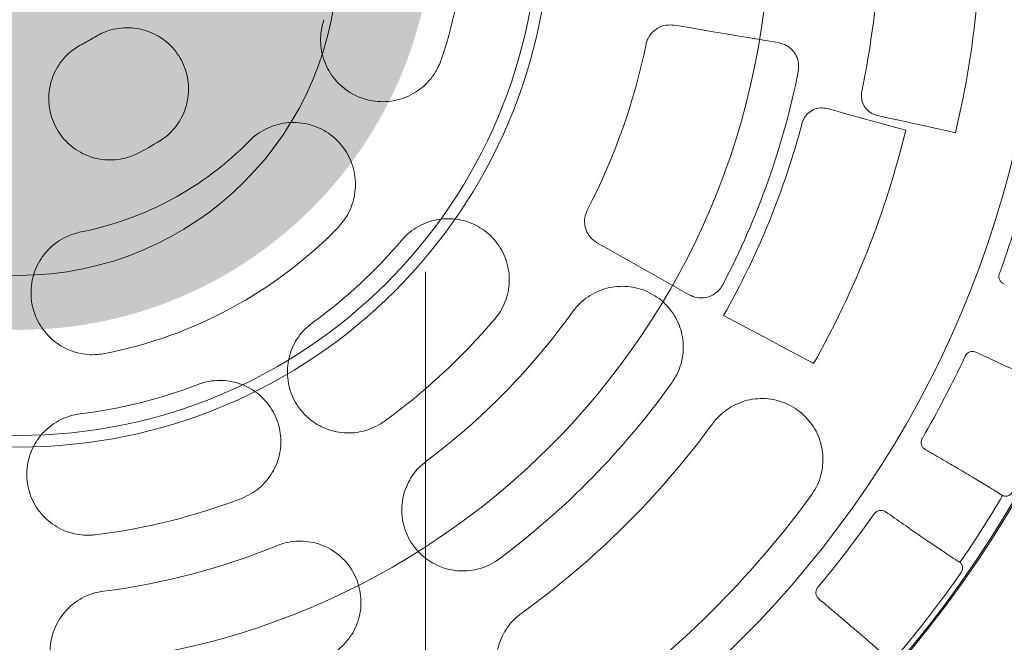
# Model space of a CAD drawing. Header units: centimetres. Extents: x -9388 to 91680, y -1419244 to 50347.
# Tile 138 of 183: x 38824 to 38945, y -689588 to -689512. Entities that reach past the tile are written whole.
import ezdxf
from ezdxf.enums import TextEntityAlignment as Align

# ---------------------------------------------------------------- set-up
doc = ezdxf.new("R2010")
doc.units = ezdxf.units.CM
doc.linetypes.add('CENTER', pattern=[2, 1.25, -0.25, 0.25, -0.25])
doc.linetypes.add('Kropki i Kreski', pattern=[360, 180, -90, 0, -90])
for name, color, linetype, lineweight in [('! wpusty dachowe_Nr_pióra__1', 7, 'Continuous', 13), ('Osie_Nr_pióra__1', 7, 'Continuous', 13), ('Osie_Nr_pióra__4', 7, 'Continuous', 13), ('Q_podkład', 8, 'Continuous', 9)]:
    doc.layers.add(name, color=color, linetype=linetype, lineweight=lineweight)
doc.layers.add('Osie', color=7, linetype='Continuous')
doc.layers.add('Q_kd_pion', color=7, linetype='CENTER', lineweight=35, true_color=0x34cc00)
doc.layers.add('Q_kd_wpusty', color=7, linetype='Continuous', lineweight=15, true_color=0x009901)
doc.styles.add('GENERATED_STYLE_3', font='calibri.ttf')

# ---------------------------------------------------------------- blocks, each defined once
blk = doc.blocks.new('Standardowy znacznik siatki_8')
at = {"layer": 'Osie_Nr_pióra__4', "linetype": 'Kropki i Kreski'}
blk.add_line((1000, 0), (12138.23, 0), dxfattribs=at)
at = {"layer": 'Osie_Nr_pióra__1', "style": 'GENERATED_STYLE_3'}
for tag, p in [('AC_MarkerText_1_0', (-125, 5.72)), ('AC_MarkerText_1_1', (13263.23, 5.72))]:
    blk.add_attdef(tag, text='', height=100, rotation=270, dxfattribs=at).set_placement(p, align=Align.MIDDLE_CENTER)
blk = doc.blocks.new('PAB.02_RZUT DACHU')
at = {"layer": '! wpusty dachowe_Nr_pióra__1', "color": 8, "linetype": 'Continuous'}
for centre, radius in [((38824, -709499.06), 92.35), ((38824, -709499.06), 63.93), ((38824, -709504.11), 39.2)]:
    blk.add_circle(centre, radius, dxfattribs=at)
blk.add_arc((38824, -709499.06), 142.08, 270, 90, dxfattribs=at)
at = {"layer": 'Osie', "color": 8, "linetype": 'Continuous', "zscale": 1000, "rotation": 89.9999999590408}
blk.add_blockref('Standardowy znacznik siatki_8', (38874, -712523.39), dxfattribs=at)
blk = doc.blocks.new('A$C674D9795')
at = {"layer": 'Q_kd_wpusty', "linetype": 'Continuous'}
for p, q in [((8.217, -1.375), (8.057, -1.348)), ((8.217, -1.375), (8.057, -1.348)), ((8.378, -1.402), (8.217, -1.375)), ((8.378, -1.402), (8.217, -1.375)), ((8.538, -1.429), (8.378, -1.402)), ((8.538, -1.429), (8.378, -1.402)), ((8.699, -1.456), (8.538, -1.429)), ((8.699, -1.456), (8.538, -1.429)), ((8.859, -1.483), (8.699, -1.456)), ((8.859, -1.483), (8.699, -1.456)), ((9.019, -1.51), (8.859, -1.483)), ((9.019, -1.51), (8.859, -1.483)), ((9.179, -1.536), (9.019, -1.51)), ((9.179, -1.536), (9.019, -1.51)), ((9.339, -1.563), (9.179, -1.536)), ((9.339, -1.563), (9.179, -1.536)), ((9.941, -2.374), (10.062, -2.408)), ((9.941, -2.374), (10.062, -2.408)), ((10.062, -2.408), (10.182, -2.441)), ((10.062, -2.408), (10.182, -2.441)), ((10.182, -2.441), (10.303, -2.474)), ((10.182, -2.441), (10.303, -2.474)), ((10.303, -2.474), (10.423, -2.507)), ((10.303, -2.474), (10.423, -2.507)), ((10.423, -2.507), (10.544, -2.54)), ((10.423, -2.507), (10.544, -2.54)), ((10.544, -2.54), (10.664, -2.573)), ((10.544, -2.54), (10.664, -2.573)), ((10.677, -2.486), (10.557, -2.46)), ((10.677, -2.486), (10.557, -2.46)), ((10.798, -2.513), (10.677, -2.486)), ((10.798, -2.513), (10.677, -2.486)), ((10.918, -2.539), (10.798, -2.513)), ((10.918, -2.539), (10.798, -2.513)), ((11.038, -2.565), (10.918, -2.539)), ((11.038, -2.565), (10.918, -2.539)), ((10.664, -2.573), (10.784, -2.606)), ((10.664, -2.573), (10.784, -2.606)), ((10.784, -2.606), (10.904, -2.639)), ((10.784, -2.606), (10.904, -2.639)), ((11.158, -2.592), (11.038, -2.565)), ((11.158, -2.592), (11.038, -2.565)), ((11.278, -2.618), (11.158, -2.592)), ((11.278, -2.618), (11.158, -2.592)), ((11.398, -2.645), (11.278, -2.618)), ((11.398, -2.645), (11.278, -2.618)), ((11.518, -2.671), (11.398, -2.645)), ((11.518, -2.671), (11.398, -2.645)), ((7.109, -4.023), (7.251, -4.103)), ((7.109, -4.023), (7.251, -4.103)), ((7.251, -4.103), (7.393, -4.183)), ((7.251, -4.103), (7.393, -4.183)), ((7.393, -4.183), (7.535, -4.263)), ((7.393, -4.183), (7.535, -4.263)), ((7.535, -4.263), (7.676, -4.343)), ((7.535, -4.263), (7.676, -4.343)), ((7.676, -4.343), (7.818, -4.423)), ((7.676, -4.343), (7.818, -4.423)), ((7.818, -4.423), (7.959, -4.503)), ((7.818, -4.423), (7.959, -4.503)), ((7.959, -4.503), (8.1, -4.583)), ((7.959, -4.503), (8.1, -4.583)), ((8.1, -4.583), (8.242, -4.663)), ((8.1, -4.583), (8.242, -4.663)), ((8.805, -4.992), (8.666, -4.918)), ((8.805, -4.992), (8.666, -4.918)), ((8.943, -5.066), (8.805, -4.992)), ((8.943, -5.066), (8.805, -4.992)), ((9.082, -5.141), (8.943, -5.066)), ((9.082, -5.141), (8.943, -5.066)), ((9.22, -5.215), (9.082, -5.141)), ((9.22, -5.215), (9.082, -5.141)), ((9.358, -5.289), (9.22, -5.215)), ((9.358, -5.289), (9.22, -5.215)), ((9.497, -5.363), (9.358, -5.289)), ((9.497, -5.363), (9.358, -5.289)), ((9.635, -5.436), (9.497, -5.363)), ((9.635, -5.436), (9.497, -5.363)), ((9.773, -5.51), (9.635, -5.436)), ((9.773, -5.51), (9.635, -5.436))]:
    blk.add_line(p, q, dxfattribs=at)
for radius in [25, 25, 14.191, 14.191, 12.574, 12.574]:
    blk.add_circle((0, 0), radius, dxfattribs=at)
for radius, start, end in [(5.49, 341.1563, 15.6079), (5.49, 341.1563, 15.6079), (10.588, 348.2071, 357.5676), (10.588, 348.2071, 357.5676), (1.764, 296.5352, 302.0501), (1.764, 296.5352, 302.0501), (7.874, 332.6018, 348.3952), (7.874, 332.6018, 348.3952), (9.774, 332.3131, 348.6839), (9.774, 332.3131, 348.6839), (9.964, 330.4251, 345.1635), (9.964, 330.4251, 345.1635), (11.219, 330.5837, 346.3934), (11.219, 330.5837, 346.3934), (3.966, 281.1563, 315.6079), (3.966, 281.1563, 315.6079), (3.271, 296.5352, 302.0501), (3.271, 296.5352, 302.0501), (12.835, 339.9408, 345.0239), (12.835, 339.9408, 345.0239), (5.49, 281.1563, 315.6079), (5.49, 281.1563, 315.6079), (6.174, 305.836, 319.7077), (6.174, 305.836, 319.7077), (8.374, 306.7606, 324.4132), (8.374, 306.7606, 324.4132), (7.674, 305.836, 319.7077), (7.674, 305.836, 319.7077), (12.835, 329.9408, 335.0239), (12.835, 329.9408, 335.0239), (6.174, 277.059, 290.9308), (6.174, 277.059, 290.9308), (9.874, 306.7606, 324.4132), (9.874, 306.7606, 324.4132), (10.574, 305.7909, 323.7909), (10.574, 305.7909, 323.7909), (12.074, 305.7909, 323.7909), (12.074, 305.7909, 323.7909), (14.042, 325.4941, 329.4706), (14.042, 325.4941, 329.4706), (14.042, 325.494, 329.4707), (14.042, 325.494, 329.4707), (7.674, 277.059, 290.9308), (7.674, 277.059, 290.9308), (12.835, 319.9408, 325.0239), (12.835, 319.9408, 325.0239), (8.374, 277.1642, 292.2791), (8.374, 277.1642, 292.2791), (14.124, 319.8629, 325.1018), (14.124, 319.8629, 325.1018)]:
    blk.add_arc((0, 0), radius, start, end, dxfattribs=at)
for points, knots in [([(11.825, -0.251), (11.818, -0.454), (11.803, -0.861), (11.74, -1.469), (11.649, -2.074), (11.562, -2.472), (11.518, -2.671)], [0, 0, 0, 0, 0.249583, 0.499856, 0.749582, 1, 1, 1, 1]), ([(11.825, -0.251), (11.818, -0.454), (11.803, -0.861), (11.74, -1.469), (11.649, -2.074), (11.562, -2.472), (11.518, -2.671)], [0, 0, 0, 0, 0.249583, 0.499856, 0.749582, 1, 1, 1, 1]), ([(3.753, -1.281), (3.738, -1.335), (3.712, -1.431), (3.711, -1.574), (3.728, -1.701), (3.768, -1.823), (3.827, -1.937), (3.905, -2.039), (3.999, -2.128), (4.107, -2.199), (4.225, -2.251), (4.351, -2.283), (4.48, -2.293), (4.609, -2.281), (4.734, -2.248), (4.852, -2.193), (4.959, -2.121), (5.051, -2.03), (5.137, -1.916), (5.175, -1.825), (5.196, -1.773)], [0, 0, 0, 0, 0.070347, 0.123695, 0.177043, 0.230472, 0.283902, 0.337549, 0.391196, 0.445084, 0.498972, 0.553021, 0.60707, 0.661127, 0.715183, 0.769091, 0.822998, 0.876664, 0.93033, 1, 1, 1, 1]), ([(3.753, -1.281), (3.738, -1.335), (3.712, -1.431), (3.711, -1.574), (3.728, -1.701), (3.768, -1.823), (3.827, -1.937), (3.905, -2.039), (3.999, -2.128), (4.107, -2.199), (4.225, -2.251), (4.351, -2.283), (4.48, -2.293), (4.609, -2.281), (4.734, -2.248), (4.852, -2.193), (4.959, -2.121), (5.051, -2.03), (5.137, -1.916), (5.175, -1.825), (5.196, -1.773)], [0, 0, 0, 0, 0.070347, 0.123695, 0.177043, 0.230472, 0.283902, 0.337549, 0.391196, 0.445084, 0.498972, 0.553021, 0.60707, 0.661127, 0.715183, 0.769091, 0.822998, 0.876664, 0.93033, 1, 1, 1, 1]), ([(1.736, -2.773), (1.769, -2.75), (1.835, -2.704), (1.921, -2.615), (1.992, -2.512), (2.046, -2.397), (2.08, -2.274), (2.093, -2.147), (2.085, -2.02), (2.055, -1.896), (2.005, -1.779), (1.935, -1.671), (1.849, -1.577), (1.748, -1.499), (1.635, -1.439), (1.514, -1.398), (1.388, -1.379), (1.26, -1.38), (1.135, -1.404), (1.026, -1.443), (0.963, -1.48), (0.936, -1.495)], [0, 0, 0, 0, 0.050947, 0.101895, 0.155485, 0.209076, 0.262707, 0.316338, 0.370036, 0.423734, 0.477497, 0.531259, 0.585056, 0.638852, 0.692636, 0.74642, 0.800151, 0.853883, 0.907544, 0.961206, 1, 1, 1, 1]), ([(1.736, -2.773), (1.769, -2.75), (1.835, -2.704), (1.921, -2.615), (1.992, -2.512), (2.046, -2.397), (2.08, -2.274), (2.093, -2.147), (2.085, -2.02), (2.055, -1.896), (2.005, -1.779), (1.935, -1.671), (1.849, -1.577), (1.748, -1.499), (1.635, -1.439), (1.514, -1.398), (1.388, -1.379), (1.26, -1.38), (1.135, -1.404), (1.026, -1.443), (0.963, -1.48), (0.936, -1.495)], [0, 0, 0, 0, 0.050947, 0.101895, 0.155485, 0.209076, 0.262707, 0.316338, 0.370036, 0.423734, 0.477497, 0.531259, 0.585056, 0.638852, 0.692636, 0.74642, 0.800151, 0.853883, 0.907544, 0.961206, 1, 1, 1, 1]), ([(8.057, -1.348), (8.022, -1.346), (7.954, -1.342), (7.856, -1.379), (7.776, -1.444), (7.73, -1.518), (7.717, -1.567), (7.713, -1.584)], [0, 0, 0, 0, 0.223576, 0.447253, 0.669327, 0.888364, 1, 1, 1, 1]), ([(8.057, -1.348), (8.022, -1.346), (7.954, -1.342), (7.856, -1.379), (7.776, -1.444), (7.73, -1.518), (7.717, -1.567), (7.713, -1.584)], [0, 0, 0, 0, 0.223576, 0.447253, 0.669327, 0.888364, 1, 1, 1, 1]), ([(9.584, -1.918), (9.587, -1.885), (9.594, -1.818), (9.562, -1.721), (9.503, -1.64), (9.425, -1.585), (9.366, -1.57), (9.339, -1.563)], [0, 0, 0, 0, 0.205437, 0.410855, 0.617997, 0.828861, 1, 1, 1, 1]), ([(9.584, -1.918), (9.587, -1.885), (9.594, -1.818), (9.562, -1.721), (9.503, -1.64), (9.425, -1.585), (9.366, -1.57), (9.339, -1.563)], [0, 0, 0, 0, 0.205437, 0.410855, 0.617997, 0.828861, 1, 1, 1, 1]), ([(0.788, -1.578), (0.737, -1.608), (0.65, -1.659), (0.549, -1.761), (0.474, -1.864), (0.419, -1.979), (0.383, -2.101), (0.368, -2.228), (0.374, -2.355), (0.403, -2.48), (0.451, -2.598), (0.519, -2.706), (0.603, -2.802), (0.703, -2.881), (0.815, -2.944), (0.935, -2.986), (1.061, -3.007), (1.189, -3.007), (1.325, -2.985), (1.413, -2.948), (1.462, -2.927)], [0, 0, 0, 0, 0.073947, 0.127542, 0.181138, 0.234763, 0.288389, 0.342076, 0.395764, 0.44952, 0.503275, 0.557075, 0.610874, 0.664675, 0.718474, 0.772231, 0.825987, 0.879675, 0.933363, 1, 1, 1, 1]), ([(0.788, -1.578), (0.737, -1.608), (0.65, -1.659), (0.549, -1.761), (0.474, -1.864), (0.419, -1.979), (0.383, -2.101), (0.368, -2.228), (0.374, -2.355), (0.403, -2.48), (0.451, -2.598), (0.519, -2.706), (0.603, -2.802), (0.703, -2.881), (0.815, -2.944), (0.935, -2.986), (1.061, -3.007), (1.189, -3.007), (1.325, -2.985), (1.413, -2.948), (1.462, -2.927)], [0, 0, 0, 0, 0.073947, 0.127542, 0.181138, 0.234763, 0.288389, 0.342076, 0.395764, 0.44952, 0.503275, 0.557075, 0.610874, 0.664675, 0.718474, 0.772231, 0.825987, 0.879675, 0.933363, 1, 1, 1, 1]), ([(10.557, -2.46), (10.538, -2.454), (10.492, -2.441), (10.43, -2.395), (10.381, -2.327), (10.356, -2.247), (10.362, -2.192), (10.365, -2.164)], [0, 0, 0, 0, 0.154185, 0.370658, 0.581892, 0.790908, 1, 1, 1, 1]), ([(10.557, -2.46), (10.538, -2.454), (10.492, -2.441), (10.43, -2.395), (10.381, -2.327), (10.356, -2.247), (10.362, -2.192), (10.365, -2.164)], [0, 0, 0, 0, 0.154185, 0.370658, 0.581892, 0.790908, 1, 1, 1, 1]), ([(9.632, -2.551), (9.638, -2.535), (9.652, -2.492), (9.698, -2.431), (9.77, -2.383), (9.856, -2.36), (9.912, -2.37), (9.941, -2.374)], [0, 0, 0, 0, 0.129691, 0.342093, 0.5596, 0.779847, 1, 1, 1, 1]), ([(9.632, -2.551), (9.638, -2.535), (9.652, -2.492), (9.698, -2.431), (9.77, -2.383), (9.856, -2.36), (9.912, -2.37), (9.941, -2.374)], [0, 0, 0, 0, 0.129691, 0.342093, 0.5596, 0.779847, 1, 1, 1, 1]), ([(3.923, -3.841), (3.968, -3.788), (4.04, -3.702), (4.101, -3.559), (4.134, -3.435), (4.144, -3.307), (4.134, -3.179), (4.101, -3.054), (4.049, -2.937), (3.977, -2.829), (3.888, -2.735), (3.784, -2.658), (3.669, -2.599), (3.545, -2.56), (3.416, -2.542), (3.287, -2.547), (3.16, -2.573), (3.04, -2.621), (2.928, -2.687), (2.865, -2.745), (2.834, -2.774)], [0, 0, 0, 0, 0.086179, 0.139515, 0.192852, 0.246309, 0.299768, 0.353455, 0.407143, 0.461066, 0.51499, 0.569054, 0.623117, 0.677163, 0.731208, 0.785084, 0.83896, 0.892591, 0.946221, 1, 1, 1, 1]), ([(3.923, -3.841), (3.968, -3.788), (4.04, -3.702), (4.101, -3.559), (4.134, -3.435), (4.144, -3.307), (4.134, -3.179), (4.101, -3.054), (4.049, -2.937), (3.977, -2.829), (3.888, -2.735), (3.784, -2.658), (3.669, -2.599), (3.545, -2.56), (3.416, -2.542), (3.287, -2.547), (3.16, -2.573), (3.04, -2.621), (2.928, -2.687), (2.865, -2.745), (2.834, -2.774)], [0, 0, 0, 0, 0.086179, 0.139515, 0.192852, 0.246309, 0.299768, 0.353455, 0.407143, 0.461066, 0.51499, 0.569054, 0.623117, 0.677163, 0.731208, 0.785084, 0.83896, 0.892591, 0.946221, 1, 1, 1, 1]), ([(6.991, -3.623), (6.978, -3.655), (6.953, -3.717), (6.957, -3.819), (6.992, -3.914), (7.048, -3.983), (7.093, -4.012), (7.109, -4.023)], [0, 0, 0, 0, 0.215982, 0.431965, 0.649293, 0.86951, 1, 1, 1, 1]), ([(6.991, -3.623), (6.978, -3.655), (6.953, -3.717), (6.957, -3.819), (6.992, -3.914), (7.048, -3.983), (7.093, -4.012), (7.109, -4.023)], [0, 0, 0, 0, 0.215982, 0.431965, 0.649293, 0.86951, 1, 1, 1, 1]), ([(5.853, -4.963), (5.879, -4.93), (5.93, -4.863), (5.984, -4.749), (6.02, -4.629), (6.035, -4.504), (6.028, -4.378), (6.001, -4.255), (5.954, -4.138), (5.887, -4.03), (5.803, -3.934), (5.704, -3.854), (5.592, -3.791), (5.471, -3.748), (5.345, -3.727), (5.216, -3.727), (5.09, -3.749), (4.97, -3.791), (4.859, -3.854), (4.772, -3.923), (4.727, -3.973), (4.709, -3.993)], [0, 0, 0, 0, 0.053009, 0.106018, 0.159014, 0.212012, 0.265286, 0.318562, 0.372294, 0.426028, 0.480298, 0.534568, 0.589041, 0.643513, 0.697915, 0.752315, 0.806277, 0.860235, 0.913682, 0.967128, 1, 1, 1, 1]), ([(5.853, -4.963), (5.879, -4.93), (5.93, -4.863), (5.984, -4.749), (6.02, -4.629), (6.035, -4.504), (6.028, -4.378), (6.001, -4.255), (5.954, -4.138), (5.887, -4.03), (5.803, -3.934), (5.704, -3.854), (5.592, -3.791), (5.471, -3.748), (5.345, -3.727), (5.216, -3.727), (5.09, -3.749), (4.97, -3.791), (4.859, -3.854), (4.772, -3.923), (4.727, -3.973), (4.709, -3.993)], [0, 0, 0, 0, 0.053009, 0.106018, 0.159014, 0.212012, 0.265286, 0.318562, 0.372294, 0.426028, 0.480298, 0.534568, 0.589041, 0.643513, 0.697915, 0.752315, 0.806277, 0.860235, 0.913682, 0.967128, 1, 1, 1, 1]), ([(0.767, -3.891), (0.716, -3.904), (0.624, -3.928), (0.502, -3.994), (0.399, -4.072), (0.312, -4.166), (0.241, -4.274), (0.19, -4.391), (0.159, -4.516), (0.149, -4.645), (0.161, -4.774), (0.195, -4.899), (0.249, -5.017), (0.322, -5.123), (0.412, -5.217), (0.517, -5.293), (0.633, -5.351), (0.757, -5.388), (0.901, -5.407), (1.003, -5.394), (1.062, -5.387)], [0, 0, 0, 0, 0.065899, 0.119228, 0.172558, 0.22598, 0.279403, 0.33304, 0.386677, 0.440555, 0.494435, 0.54848, 0.602524, 0.656585, 0.710645, 0.764562, 0.818477, 0.872155, 0.925831, 1, 1, 1, 1]), ([(0.767, -3.891), (0.716, -3.904), (0.624, -3.928), (0.502, -3.994), (0.399, -4.072), (0.312, -4.166), (0.241, -4.274), (0.19, -4.391), (0.159, -4.516), (0.149, -4.645), (0.161, -4.774), (0.195, -4.899), (0.249, -5.017), (0.322, -5.123), (0.412, -5.217), (0.517, -5.293), (0.633, -5.351), (0.757, -5.388), (0.901, -5.407), (1.003, -5.394), (1.062, -5.387)], [0, 0, 0, 0, 0.065899, 0.119228, 0.172558, 0.22598, 0.279403, 0.33304, 0.386677, 0.440555, 0.494435, 0.54848, 0.602524, 0.656585, 0.710645, 0.764562, 0.818477, 0.872155, 0.925831, 1, 1, 1, 1]), ([(12.116, -4.531), (12.105, -4.526), (12.083, -4.515), (12.06, -4.486), (12.049, -4.451), (12.05, -4.422), (12.055, -4.407), (12.056, -4.402)], [0, 0, 0, 0, 0.240564, 0.481597, 0.708703, 0.916759, 1, 1, 1, 1]), ([(12.116, -4.531), (12.105, -4.526), (12.083, -4.515), (12.06, -4.486), (12.049, -4.451), (12.05, -4.422), (12.055, -4.407), (12.056, -4.402)], [0, 0, 0, 0, 0.240564, 0.481597, 0.708703, 0.916759, 1, 1, 1, 1]), ([(8.03, -5.746), (8.053, -5.711), (8.098, -5.641), (8.142, -5.524), (8.168, -5.402), (8.173, -5.277), (8.157, -5.153), (8.121, -5.033), (8.065, -4.92), (7.991, -4.817), (7.899, -4.728), (7.794, -4.655), (7.677, -4.601), (7.552, -4.567), (7.423, -4.556), (7.294, -4.566), (7.17, -4.599), (7.053, -4.651), (6.947, -4.723), (6.867, -4.799), (6.826, -4.853), (6.81, -4.873)], [0, 0, 0, 0, 0.052503, 0.105007, 0.157489, 0.209974, 0.262917, 0.315864, 0.36964, 0.42342, 0.478079, 0.532739, 0.587827, 0.642913, 0.697842, 0.752765, 0.806946, 0.861123, 0.914387, 0.96765, 1, 1, 1, 1]), ([(8.03, -5.746), (8.053, -5.711), (8.098, -5.641), (8.142, -5.524), (8.168, -5.402), (8.173, -5.277), (8.157, -5.153), (8.121, -5.033), (8.065, -4.92), (7.991, -4.817), (7.899, -4.728), (7.794, -4.655), (7.677, -4.601), (7.552, -4.567), (7.423, -4.556), (7.294, -4.566), (7.17, -4.599), (7.053, -4.651), (6.947, -4.723), (6.867, -4.799), (6.826, -4.853), (6.81, -4.873)], [0, 0, 0, 0, 0.052503, 0.105007, 0.157489, 0.209974, 0.262917, 0.315864, 0.36964, 0.42342, 0.478079, 0.532739, 0.587827, 0.642913, 0.697842, 0.752765, 0.806946, 0.861123, 0.914387, 0.96765, 1, 1, 1, 1]), ([(8.242, -4.663), (8.273, -4.677), (8.336, -4.705), (8.442, -4.703), (8.539, -4.669), (8.613, -4.61), (8.643, -4.561), (8.655, -4.541)], [0, 0, 0, 0, 0.215646, 0.431398, 0.645356, 0.855467, 1, 1, 1, 1]), ([(8.242, -4.663), (8.273, -4.677), (8.336, -4.705), (8.442, -4.703), (8.539, -4.669), (8.613, -4.61), (8.643, -4.561), (8.655, -4.541)], [0, 0, 0, 0, 0.215646, 0.431398, 0.645356, 0.855467, 1, 1, 1, 1]), ([(3.615, -5.005), (3.582, -5.032), (3.517, -5.084), (3.437, -5.181), (3.373, -5.29), (3.329, -5.408), (3.305, -5.531), (3.302, -5.657), (3.32, -5.782), (3.358, -5.903), (3.417, -6.016), (3.494, -6.118), (3.588, -6.205), (3.695, -6.276), (3.813, -6.327), (3.937, -6.358), (4.065, -6.367), (4.192, -6.354), (4.314, -6.32), (4.415, -6.274), (4.471, -6.236), (4.493, -6.221)], [0, 0, 0, 0, 0.053012, 0.106024, 0.159023, 0.212025, 0.265299, 0.318576, 0.372304, 0.426034, 0.4803, 0.534565, 0.589038, 0.643509, 0.697915, 0.752318, 0.806283, 0.860247, 0.913695, 0.967142, 1, 1, 1, 1]), ([(3.615, -5.005), (3.582, -5.032), (3.517, -5.084), (3.437, -5.181), (3.373, -5.29), (3.329, -5.408), (3.305, -5.531), (3.302, -5.657), (3.32, -5.782), (3.358, -5.903), (3.417, -6.016), (3.494, -6.118), (3.588, -6.205), (3.695, -6.276), (3.813, -6.327), (3.937, -6.358), (4.065, -6.367), (4.192, -6.354), (4.314, -6.32), (4.415, -6.274), (4.471, -6.236), (4.493, -6.221)], [0, 0, 0, 0, 0.053012, 0.106024, 0.159023, 0.212025, 0.265299, 0.318576, 0.372304, 0.426034, 0.4803, 0.534565, 0.589038, 0.643509, 0.697915, 0.752318, 0.806283, 0.860247, 0.913695, 0.967142, 1, 1, 1, 1]), ([(11.635, -5.419), (11.64, -5.41), (11.651, -5.392), (11.677, -5.372), (11.707, -5.361), (11.739, -5.36), (11.758, -5.367), (11.768, -5.37)], [0, 0, 0, 0, 0.19321, 0.386195, 0.585282, 0.798597, 1, 1, 1, 1]), ([(11.635, -5.419), (11.64, -5.41), (11.651, -5.392), (11.677, -5.372), (11.707, -5.361), (11.739, -5.36), (11.758, -5.367), (11.768, -5.37)], [0, 0, 0, 0, 0.19321, 0.386195, 0.585282, 0.798597, 1, 1, 1, 1]), ([(12.759, -5.816), (12.738, -5.808), (12.697, -5.792), (12.587, -5.745), (12.433, -5.676), (12.235, -5.586), (12.012, -5.484), (11.85, -5.408), (11.768, -5.37)], [0, 0, 0, 0, 0.149732, 0.302395, 0.483165, 0.669178, 0.832668, 1, 1, 1, 1]), ([(12.759, -5.816), (12.738, -5.808), (12.697, -5.792), (12.587, -5.745), (12.433, -5.676), (12.235, -5.586), (12.012, -5.484), (11.85, -5.408), (11.768, -5.37)], [0, 0, 0, 0, 0.149732, 0.302395, 0.483165, 0.669178, 0.832668, 1, 1, 1, 1]), ([(2.742, -7.168), (2.78, -7.151), (2.857, -7.117), (2.959, -7.043), (3.048, -6.955), (3.121, -6.852), (3.176, -6.739), (3.212, -6.618), (3.227, -6.493), (3.22, -6.366), (3.193, -6.242), (3.144, -6.123), (3.076, -6.015), (2.991, -5.919), (2.89, -5.839), (2.778, -5.778), (2.657, -5.736), (2.531, -5.716), (2.404, -5.717), (2.294, -5.736), (2.23, -5.758), (2.206, -5.767)], [0, 0, 0, 0, 0.053008, 0.106018, 0.159014, 0.212012, 0.265286, 0.318562, 0.372294, 0.426028, 0.480298, 0.534568, 0.589041, 0.643513, 0.697916, 0.752315, 0.806277, 0.860235, 0.913682, 0.967128, 1, 1, 1, 1]), ([(2.742, -7.168), (2.78, -7.151), (2.857, -7.117), (2.959, -7.043), (3.048, -6.955), (3.121, -6.852), (3.176, -6.739), (3.212, -6.618), (3.227, -6.493), (3.22, -6.366), (3.193, -6.242), (3.144, -6.123), (3.076, -6.015), (2.991, -5.919), (2.89, -5.839), (2.778, -5.778), (2.657, -5.736), (2.531, -5.716), (2.404, -5.717), (2.294, -5.736), (2.23, -5.758), (2.206, -5.767)], [0, 0, 0, 0, 0.053008, 0.106018, 0.159014, 0.212012, 0.265286, 0.318562, 0.372294, 0.426028, 0.480298, 0.534568, 0.589041, 0.643513, 0.697916, 0.752315, 0.806277, 0.860235, 0.913682, 0.967128, 1, 1, 1, 1]), ([(9.742, -7.133), (9.765, -7.098), (9.81, -7.029), (9.856, -6.913), (9.883, -6.793), (9.89, -6.669), (9.877, -6.546), (9.843, -6.426), (9.79, -6.313), (9.717, -6.209), (9.628, -6.118), (9.523, -6.042), (9.406, -5.986), (9.28, -5.949), (9.15, -5.936), (9.02, -5.945), (8.894, -5.976), (8.776, -6.028), (8.67, -6.099), (8.589, -6.173), (8.547, -6.227), (8.532, -6.246)], [0, 0, 0, 0, 0.05185, 0.103702, 0.155521, 0.207345, 0.259848, 0.312358, 0.366177, 0.420001, 0.475159, 0.530318, 0.586198, 0.642074, 0.69771, 0.753339, 0.807817, 0.862288, 0.91532, 0.968349, 1, 1, 1, 1]), ([(9.742, -7.133), (9.765, -7.098), (9.81, -7.029), (9.856, -6.913), (9.883, -6.793), (9.89, -6.669), (9.877, -6.546), (9.843, -6.426), (9.79, -6.313), (9.717, -6.209), (9.628, -6.118), (9.523, -6.042), (9.406, -5.986), (9.28, -5.949), (9.15, -5.936), (9.02, -5.945), (8.894, -5.976), (8.776, -6.028), (8.67, -6.099), (8.589, -6.173), (8.547, -6.227), (8.532, -6.246)], [0, 0, 0, 0, 0.05185, 0.103702, 0.155521, 0.207345, 0.259848, 0.312358, 0.366177, 0.420001, 0.475159, 0.530318, 0.586198, 0.642074, 0.69771, 0.753339, 0.807817, 0.862288, 0.91532, 0.968349, 1, 1, 1, 1]), ([(0.759, -6.127), (0.717, -6.135), (0.635, -6.149), (0.518, -6.196), (0.41, -6.261), (0.315, -6.342), (0.234, -6.439), (0.17, -6.548), (0.126, -6.666), (0.102, -6.791), (0.099, -6.918), (0.117, -7.045), (0.157, -7.166), (0.217, -7.28), (0.296, -7.381), (0.39, -7.468), (0.498, -7.537), (0.615, -7.587), (0.739, -7.616), (0.849, -7.625), (0.917, -7.618), (0.943, -7.616)], [0, 0, 0, 0, 0.053012, 0.106024, 0.159023, 0.212025, 0.265299, 0.318576, 0.372304, 0.426034, 0.4803, 0.534566, 0.589038, 0.643509, 0.697915, 0.752318, 0.806284, 0.860247, 0.913695, 0.967142, 1, 1, 1, 1]), ([(0.759, -6.127), (0.717, -6.135), (0.635, -6.149), (0.518, -6.196), (0.41, -6.261), (0.315, -6.342), (0.234, -6.439), (0.17, -6.548), (0.126, -6.666), (0.102, -6.791), (0.099, -6.918), (0.117, -7.045), (0.157, -7.166), (0.217, -7.28), (0.296, -7.381), (0.39, -7.468), (0.498, -7.537), (0.615, -7.587), (0.739, -7.616), (0.849, -7.625), (0.917, -7.618), (0.943, -7.616)], [0, 0, 0, 0, 0.053012, 0.106024, 0.159023, 0.212025, 0.265299, 0.318576, 0.372304, 0.426034, 0.4803, 0.534566, 0.589038, 0.643509, 0.697915, 0.752318, 0.806284, 0.860247, 0.913695, 0.967142, 1, 1, 1, 1]), ([(11.145, -6.566), (11.135, -6.559), (11.116, -6.545), (11.098, -6.512), (11.093, -6.476), (11.099, -6.447), (11.107, -6.433), (11.109, -6.429)], [0, 0, 0, 0, 0.240565, 0.481595, 0.708702, 0.916758, 1, 1, 1, 1]), ([(11.145, -6.566), (11.135, -6.559), (11.116, -6.545), (11.098, -6.512), (11.093, -6.476), (11.099, -6.447), (11.107, -6.433), (11.109, -6.429)], [0, 0, 0, 0, 0.240565, 0.481595, 0.708702, 0.916758, 1, 1, 1, 1]), ([(11.145, -6.566), (11.211, -6.604), (11.343, -6.681), (11.539, -6.795), (11.728, -6.907), (11.89, -7.004), (12.012, -7.079), (12.056, -7.108), (12.078, -7.123)], [0, 0, 0, 0, 0.140528, 0.283471, 0.464226, 0.650223, 0.82284, 1, 1, 1, 1]), ([(11.145, -6.566), (11.211, -6.604), (11.343, -6.681), (11.539, -6.795), (11.728, -6.907), (11.89, -7.004), (12.012, -7.079), (12.056, -7.108), (12.078, -7.123)], [0, 0, 0, 0, 0.140528, 0.283471, 0.464226, 0.650223, 0.82284, 1, 1, 1, 1]), ([(5.012, -6.709), (4.98, -6.735), (4.915, -6.788), (4.837, -6.887), (4.776, -6.995), (4.733, -7.113), (4.711, -7.236), (4.709, -7.361), (4.728, -7.485), (4.768, -7.606), (4.828, -7.718), (4.906, -7.82), (5.001, -7.907), (5.11, -7.977), (5.229, -8.027), (5.355, -8.056), (5.484, -8.063), (5.611, -8.048), (5.733, -8.012), (5.833, -7.964), (5.888, -7.925), (5.909, -7.911)], [0, 0, 0, 0, 0.05251, 0.105021, 0.15751, 0.210003, 0.262947, 0.315894, 0.369663, 0.423434, 0.478083, 0.532733, 0.587819, 0.642903, 0.697838, 0.75277, 0.806961, 0.861149, 0.914417, 0.967682, 1, 1, 1, 1]), ([(5.012, -6.709), (4.98, -6.735), (4.915, -6.788), (4.837, -6.887), (4.776, -6.995), (4.733, -7.113), (4.711, -7.236), (4.709, -7.361), (4.728, -7.485), (4.768, -7.606), (4.828, -7.718), (4.906, -7.82), (5.001, -7.907), (5.11, -7.977), (5.229, -8.027), (5.355, -8.056), (5.484, -8.063), (5.611, -8.048), (5.733, -8.012), (5.833, -7.964), (5.888, -7.925), (5.909, -7.911)], [0, 0, 0, 0, 0.05251, 0.105021, 0.15751, 0.210003, 0.262947, 0.315894, 0.369663, 0.423434, 0.478083, 0.532733, 0.587819, 0.642903, 0.697838, 0.75277, 0.806961, 0.861149, 0.914417, 0.967682, 1, 1, 1, 1]), ([(12.215, -7.091), (12.209, -7.1), (12.198, -7.116), (12.174, -7.132), (12.148, -7.14), (12.125, -7.141), (12.107, -7.138), (12.098, -7.134), (12.096, -7.133), (12.095, -7.133)], [0, 0, 0, 0, 0.14928, 0.298682, 0.445259, 0.59208, 0.755032, 0.952729, 1, 1, 1, 1]), ([(12.215, -7.091), (12.209, -7.1), (12.198, -7.116), (12.174, -7.132), (12.148, -7.14), (12.125, -7.141), (12.107, -7.138), (12.098, -7.134), (12.096, -7.133), (12.095, -7.133)], [0, 0, 0, 0, 0.14928, 0.298682, 0.445259, 0.59208, 0.755032, 0.952729, 1, 1, 1, 1]), ([(12.095, -7.133), (12.095, -7.133), (12.095, -7.133), (12.095, -7.133), (12.095, -7.133), (12.095, -7.133), (12.095, -7.133)], [0, 0, 0, 0, 1, 1, 1, 1.000004, 1.000004, 1.000004, 1.000004]), ([(12.095, -7.133), (12.095, -7.133), (12.095, -7.133), (12.095, -7.133), (12.095, -7.133), (12.095, -7.133), (12.095, -7.133)], [0, 0, 0, 0, 1, 1, 1, 1.000004, 1.000004, 1.000004, 1.000004]), ([(10.517, -7.357), (10.524, -7.349), (10.538, -7.333), (10.567, -7.318), (10.598, -7.313), (10.63, -7.317), (10.648, -7.327), (10.657, -7.332)], [0, 0, 0, 0, 0.193208, 0.386197, 0.585283, 0.798592, 1, 1, 1, 1]), ([(10.517, -7.357), (10.524, -7.349), (10.538, -7.333), (10.567, -7.318), (10.598, -7.313), (10.63, -7.317), (10.648, -7.327), (10.657, -7.332)], [0, 0, 0, 0, 0.193208, 0.386197, 0.585283, 0.798592, 1, 1, 1, 1]), ([(11.555, -7.943), (11.536, -7.932), (11.499, -7.909), (11.399, -7.843), (11.258, -7.749), (11.079, -7.626), (10.877, -7.486), (10.731, -7.384), (10.657, -7.332)], [0, 0, 0, 0, 0.149732, 0.302395, 0.483165, 0.669178, 0.832668, 1, 1, 1, 1]), ([(11.555, -7.943), (11.536, -7.932), (11.499, -7.909), (11.399, -7.843), (11.258, -7.749), (11.079, -7.626), (10.877, -7.486), (10.731, -7.384), (10.657, -7.332)], [0, 0, 0, 0, 0.149732, 0.302395, 0.483165, 0.669178, 0.832668, 1, 1, 1, 1]), ([(3.743, -9.137), (3.781, -9.119), (3.857, -9.084), (3.957, -9.009), (4.043, -8.919), (4.114, -8.816), (4.166, -8.702), (4.2, -8.581), (4.212, -8.456), (4.204, -8.329), (4.174, -8.206), (4.124, -8.087), (4.053, -7.98), (3.966, -7.885), (3.862, -7.806), (3.748, -7.747), (3.625, -7.708), (3.498, -7.69), (3.371, -7.695), (3.262, -7.716), (3.199, -7.74), (3.175, -7.749)], [0, 0, 0, 0, 0.052503, 0.105007, 0.157489, 0.209974, 0.262917, 0.315864, 0.36964, 0.42342, 0.478079, 0.532739, 0.587827, 0.642913, 0.697842, 0.752765, 0.806946, 0.861123, 0.914388, 0.96765, 1, 1, 1, 1]), ([(3.743, -9.137), (3.781, -9.119), (3.857, -9.084), (3.957, -9.009), (4.043, -8.919), (4.114, -8.816), (4.166, -8.702), (4.2, -8.581), (4.212, -8.456), (4.204, -8.329), (4.174, -8.206), (4.124, -8.087), (4.053, -7.98), (3.966, -7.885), (3.862, -7.806), (3.748, -7.747), (3.625, -7.708), (3.498, -7.69), (3.371, -7.695), (3.262, -7.716), (3.199, -7.74), (3.175, -7.749)], [0, 0, 0, 0, 0.052503, 0.105007, 0.157489, 0.209974, 0.262917, 0.315864, 0.36964, 0.42342, 0.478079, 0.532739, 0.587827, 0.642913, 0.697842, 0.752765, 0.806946, 0.861123, 0.914388, 0.96765, 1, 1, 1, 1]), ([(11.571, -7.954), (11.571, -7.955), (11.572, -7.955), (11.572, -7.955), (11.572, -7.955), (11.571, -7.954), (11.571, -7.954)], [0, 0, 0, 0, 1, 1, 1, 1.000004, 1.000004, 1.000004, 1.000004]), ([(11.571, -7.954), (11.571, -7.955), (11.572, -7.955), (11.572, -7.955), (11.572, -7.955), (11.571, -7.954), (11.571, -7.954)], [0, 0, 0, 0, 1, 1, 1, 1.000004, 1.000004, 1.000004, 1.000004]), ([(11.572, -7.955), (11.575, -7.957), (11.58, -7.962), (11.594, -7.982), (11.602, -8.008), (11.603, -8.036), (11.596, -8.062), (11.588, -8.075), (11.584, -8.081)], [0, 0, 0, 0, 0.258468, 0.444787, 0.600486, 0.756654, 0.902487, 1, 1, 1, 1]), ([(11.572, -7.955), (11.575, -7.957), (11.58, -7.962), (11.594, -7.982), (11.602, -8.008), (11.603, -8.036), (11.596, -8.062), (11.588, -8.075), (11.584, -8.081)], [0, 0, 0, 0, 0.258468, 0.444787, 0.600486, 0.756654, 0.902487, 1, 1, 1, 1]), ([(1.044, -8.309), (1.003, -8.316), (0.921, -8.33), (0.805, -8.377), (0.698, -8.441), (0.603, -8.522), (0.523, -8.618), (0.459, -8.726), (0.414, -8.844), (0.389, -8.968), (0.386, -9.096), (0.404, -9.223), (0.443, -9.345), (0.503, -9.46), (0.583, -9.562), (0.678, -9.65), (0.786, -9.719), (0.904, -9.769), (1.028, -9.798), (1.138, -9.806), (1.206, -9.799), (1.231, -9.797)], [0, 0, 0, 0, 0.05251, 0.105021, 0.15751, 0.210003, 0.262947, 0.315895, 0.369663, 0.423434, 0.478083, 0.532733, 0.587819, 0.642903, 0.697838, 0.75277, 0.806961, 0.861149, 0.914416, 0.967682, 1, 1, 1, 1]), ([(1.044, -8.309), (1.003, -8.316), (0.921, -8.33), (0.805, -8.377), (0.698, -8.441), (0.603, -8.522), (0.523, -8.618), (0.459, -8.726), (0.414, -8.844), (0.389, -8.968), (0.386, -9.096), (0.404, -9.223), (0.443, -9.345), (0.503, -9.46), (0.583, -9.562), (0.678, -9.65), (0.786, -9.719), (0.904, -9.769), (1.028, -9.798), (1.138, -9.806), (1.206, -9.799), (1.231, -9.797)], [0, 0, 0, 0, 0.05251, 0.105021, 0.15751, 0.210003, 0.262947, 0.315895, 0.369663, 0.423434, 0.478083, 0.532733, 0.587819, 0.642903, 0.697838, 0.75277, 0.806961, 0.861149, 0.914416, 0.967682, 1, 1, 1, 1]), ([(9.835, -8.402), (9.827, -8.393), (9.81, -8.376), (9.799, -8.34), (9.8, -8.304), (9.811, -8.277), (9.821, -8.264), (9.824, -8.26)], [0, 0, 0, 0, 0.240564, 0.481596, 0.708702, 0.916756, 1, 1, 1, 1]), ([(9.835, -8.402), (9.827, -8.393), (9.81, -8.376), (9.799, -8.34), (9.8, -8.304), (9.811, -8.277), (9.821, -8.264), (9.824, -8.26)], [0, 0, 0, 0, 0.240564, 0.481596, 0.708702, 0.916756, 1, 1, 1, 1]), ([(9.835, -8.402), (9.897, -8.454), (10.021, -8.558), (10.199, -8.709), (10.366, -8.852), (10.503, -8.971), (10.604, -9.061), (10.639, -9.095), (10.658, -9.112)], [0, 0, 0, 0, 0.148796, 0.300468, 0.48122, 0.667215, 0.831652, 1, 1, 1, 1]), ([(9.835, -8.402), (9.897, -8.454), (10.021, -8.558), (10.199, -8.709), (10.366, -8.852), (10.503, -8.971), (10.604, -9.061), (10.639, -9.095), (10.658, -9.112)], [0, 0, 0, 0, 0.148796, 0.300468, 0.48122, 0.667215, 0.831652, 1, 1, 1, 1]), ([(6.184, -8.577), (6.152, -8.603), (6.087, -8.655), (6.008, -8.751), (5.945, -8.857), (5.9, -8.972), (5.875, -9.094), (5.87, -9.218), (5.886, -9.342), (5.922, -9.464), (5.979, -9.578), (6.056, -9.682), (6.149, -9.772), (6.258, -9.845), (6.377, -9.898), (6.504, -9.93), (6.634, -9.939), (6.762, -9.926), (6.885, -9.892), (6.985, -9.846), (7.04, -9.808), (7.061, -9.794)], [0, 0, 0, 0, 0.051863, 0.103729, 0.155561, 0.2074, 0.259906, 0.312418, 0.366222, 0.420031, 0.475168, 0.530307, 0.586182, 0.642052, 0.697703, 0.753347, 0.807845, 0.862337, 0.915376, 0.968411, 1, 1, 1, 1]), ([(6.184, -8.577), (6.152, -8.603), (6.087, -8.655), (6.008, -8.751), (5.945, -8.857), (5.9, -8.972), (5.875, -9.094), (5.87, -9.218), (5.886, -9.342), (5.922, -9.464), (5.979, -9.578), (6.056, -9.682), (6.149, -9.772), (6.258, -9.845), (6.377, -9.898), (6.504, -9.93), (6.634, -9.939), (6.762, -9.926), (6.885, -9.892), (6.985, -9.846), (7.04, -9.808), (7.061, -9.794)], [0, 0, 0, 0, 0.051863, 0.103729, 0.155561, 0.2074, 0.259906, 0.312418, 0.366222, 0.420031, 0.475168, 0.530307, 0.586182, 0.642052, 0.697703, 0.753347, 0.807845, 0.862337, 0.915376, 0.968411, 1, 1, 1, 1])]:
    blk.add_open_spline(points, degree=3, knots=knots, dxfattribs=at)
for points in [[(12.095, -7.133), (12.078, -7.123)], [(12.095, -7.133), (12.078, -7.123)], [(11.555, -7.943), (11.571, -7.954)], [(11.555, -7.943), (11.571, -7.954)]]:
    blk.add_open_spline(points, degree=1, dxfattribs=at)
blk = doc.blocks.new('A$C03172C92')
at = {"layer": 'Q_kd_pion', "linetype": 'Continuous', "lineweight": 13}
blk.add_hatch(color=256, dxfattribs=at).paths.add_polyline_path([(-62.37, 0, -1), (62.37, 0, -1)], flags=0)
blk.add_circle((0, 0), 80, dxfattribs=at)

msp = doc.modelspace()

# ---------------------------------------------------------------- block references
at = {"xscale": 10, "yscale": 10, "zscale": 10}
msp.add_blockref('A$C674D9795', (38824, -689499.06), dxfattribs=at)
at = {"layer": 'Q_kd_pion', "lineweight": 13, "xscale": 0.8170000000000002, "yscale": -0.8170000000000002, "zscale": 0.8170000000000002, "rotation": 179.9999999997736}
msp.add_blockref('A$C03172C92', (38824, -689499.06), dxfattribs=at)
at = {"layer": 'Q_podkład'}
msp.add_blockref('PAB.02_RZUT DACHU', (0, 20000), dxfattribs=at)

doc.saveas('drawing.dxf')
